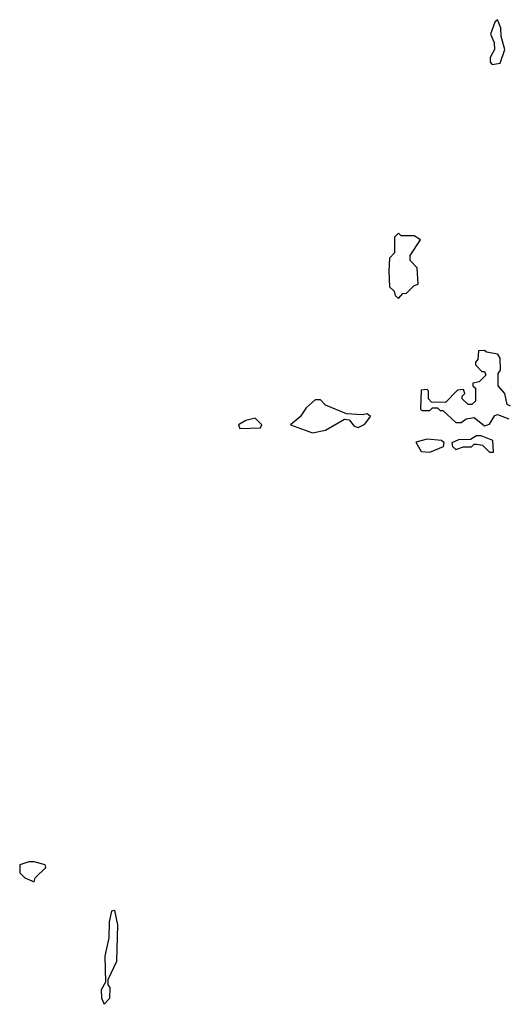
# Model space of a CAD drawing. Extents: x 2701205 to 2963787, y 496209 to 720276.
# Tile 127 of 154: x 2800820 to 2802697, y 703310 to 707090. Entities that reach past the tile are written whole.
import ezdxf

# ---------------------------------------------------------------- set-up
doc = ezdxf.new("R2010")
doc.units = 0

msp = doc.modelspace()

# ---------------------------------------------------------------- linework, layer by layer
at = {"layer": '0CON05XD'}
for points in [[(2802635, 706917.5), (2802665, 706922.5), (2802683.3, 706975), (2802668.8, 707025), (2802668.3, 707058.3), (2802655, 707090), (2802645, 707080), (2802628.8, 707035), (2802642.3, 707002.3), (2802644, 706975), (2802627.5, 706945), (2802627, 706927), (2802635, 706917.5)], [(2802275, 706020), (2802291.7, 706038.3), (2802305, 706040), (2802335, 706070), (2802350, 706075), (2802347, 706137), (2802320, 706165), (2802320, 706185), (2802360, 706245), (2802335, 706260), (2802285, 706260), (2802275, 706270), (2802260, 706255), (2802260, 706195), (2802240, 706175), (2802237.5, 706125), (2802240, 706065), (2802258.3, 706048.3), (2802261.7, 706031.7), (2802275, 706020)], [(2802705, 705606.7), (2802692.3, 705612.3), (2802683.3, 705655), (2802657.5, 705685), (2802658.3, 705731.7), (2802666.7, 705745), (2802665, 705790), (2802656.1, 705806.1), (2802613, 705813), (2802605, 705820), (2802581.7, 705818.3), (2802580, 705785), (2802570, 705775), (2802570, 705765), (2802595, 705740), (2802605, 705740), (2802610, 705725), (2802585, 705700), (2802560, 705695), (2802560, 705685), (2802570, 705675), (2802570, 705625), (2802557, 705613), (2802543, 705613), (2802520, 705635), (2802520, 705645), (2802530, 705655), (2802525, 705670), (2802501.7, 705668.3), (2802455, 705620), (2802401.7, 705621.7), (2802390, 705635), (2802390, 705665), (2802385, 705670), (2802361.7, 705668.3), (2802360, 705595), (2802365, 705590), (2802395, 705590), (2802405, 705600), (2802425, 705600), (2802435, 705590), (2802445, 705590), (2802495, 705543.3), (2802515, 705543.3), (2802535, 705557.5), (2802565, 705562.5), (2802605, 705531.2), (2802625, 705536.7), (2802645, 705570), (2802655, 705573.8), (2802698.1, 705558.1)], [(2801945, 705503.8), (2801995, 705514), (2802067, 705557), (2802085, 705553.3), (2802105, 705530), (2802120, 705525), (2802145, 705537.5), (2802167, 705567), (2802155, 705577.5), (2802135, 705572.5), (2802075, 705577.5), (2801995, 705610), (2801975, 705630), (2801955, 705630), (2801920.7, 705599.3), (2801897.5, 705565), (2801860, 705535), (2801945, 705503.8)], [(2801665, 705520), (2801745, 705522.5), (2801750, 705535), (2801725, 705560), (2801688.3, 705551.7), (2801660, 705535), (2801665, 705520)], [(2802395, 705430), (2802448.3, 705451.7), (2802450, 705465), (2802440, 705475), (2802385, 705480), (2802341.7, 705468.3), (2802361.7, 705431.7), (2802395, 705430)], [(2802640, 705430), (2802637.5, 705475), (2802593, 705493), (2802575, 705492.5), (2802551.7, 705478.3), (2802505, 705477.5), (2802480, 705465), (2802481.7, 705451.7), (2802495, 705440), (2802525, 705450), (2802555, 705450), (2802565, 705460), (2802575, 705460), (2802597, 705457), (2802625, 705430), (2802635, 705430), (2802640, 705430)], [(2800875, 703780), (2800880, 703795), (2800920, 703835), (2800917.5, 703845), (2800875, 703856.7), (2800855, 703856.7), (2800820, 703845), (2800820, 703815), (2800840, 703795), (2800875, 703780)], [(2801145, 703310), (2801166.4, 703333.6), (2801167.5, 703375), (2801160, 703385), (2801160, 703405), (2801192.5, 703475), (2801197.5, 703615), (2801185, 703670), (2801173, 703667), (2801163.6, 703626.4), (2801162.5, 703565), (2801147.5, 703495), (2801150, 703395), (2801132.5, 703365), (2801133.6, 703333.6), (2801145, 703310)]]:
    msp.add_lwpolyline(points, dxfattribs=at)

doc.saveas('drawing.dxf')
